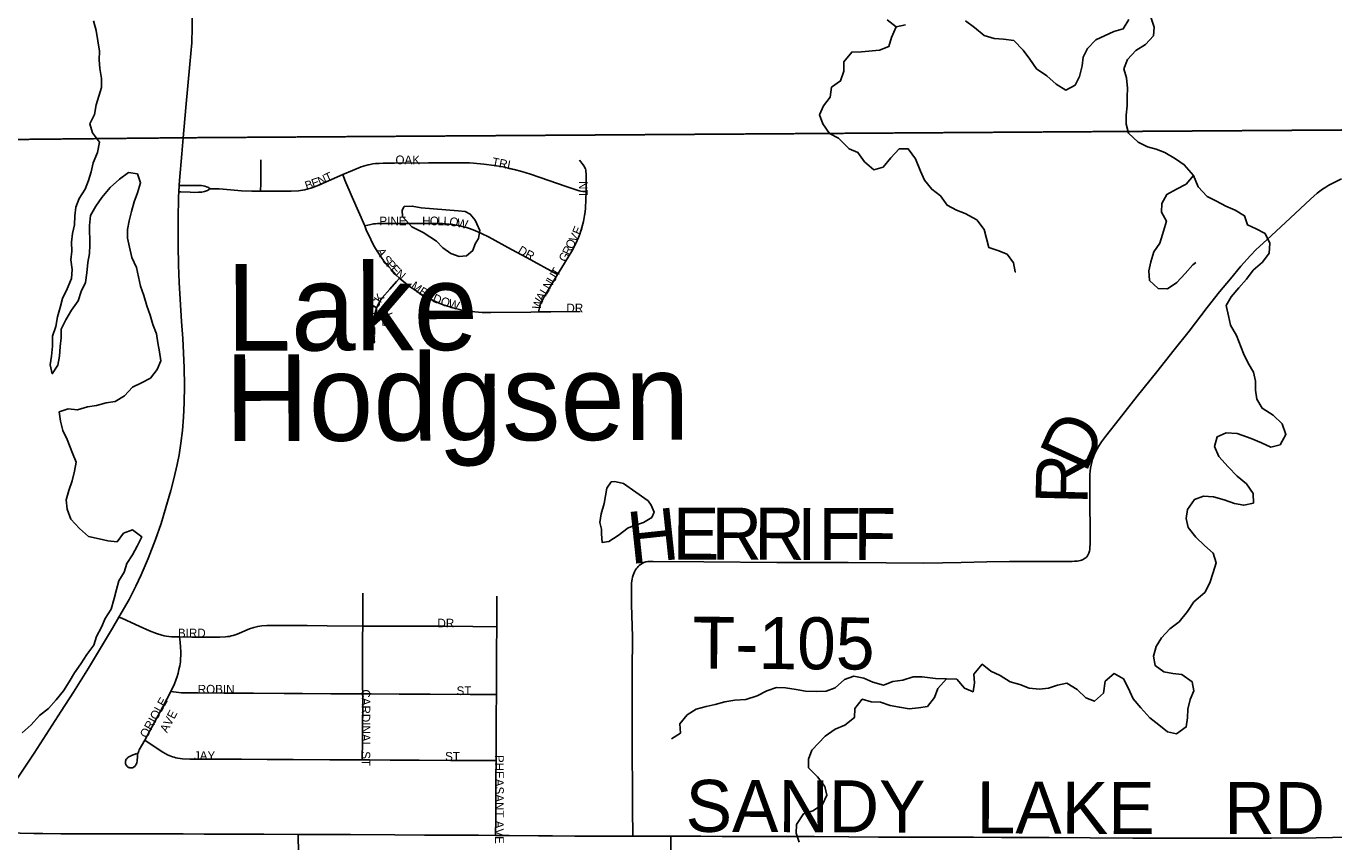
# Model space of a CAD drawing. Header units: feet. Extents: x 2113747 to 2516209, y 960708 to 1356798.
# Tile 95 of 206: x 2302824 to 2310362, y 1140162 to 1144868. Entities that reach past the tile are written whole.
import ezdxf

# ---------------------------------------------------------------- set-up
doc = ezdxf.new("R2010")
doc.units = ezdxf.units.FT
doc.header["$LTSCALE"] = 50
doc.header["$MEASUREMENT"] = 0
doc.linetypes.add('OhDOT_USTN3', pattern=[0.22, 0.165, -0.055])
for name, color, linetype in [('0_Xref', 7, 'Continuous'), ('GM_X_County_Road', 3, 'Continuous'), ('GM_X_County_Road_Text', 3, 'Continuous'), ('GM_X_Major_Lake', 5, 'Continuous'), ('GM_X_Major_Lake_Text', 5, 'Continuous'), ('GM_X_Minor_Lake', 5, 'Continuous'), ('GM_X_Minor_River', 5, 'Continuous'), ('GM_X_Township', 251, 'OhDOT_USTN3'), ('GM_X_Township_Road', 4, 'Continuous'), ('GM_X_Township_Road_Text', 4, 'Continuous'), ('GM_X_Township_Subdivision', 4, 'Continuous'), ('GM_X_Township_Subdivision_Text', 4, 'Continuous')]:
    doc.layers.add(name, color=color, linetype=linetype)
doc.styles.add('Styledgn030', font='dgn030.shx')
doc.styles.add('Styledgn031', font='dgn031.shx')

# ---------------------------------------------------------------- blocks, each defined once
blk = doc.blocks.new('POR')
at = {"layer": 'GM_X_County_Road', "flags": 128}
for points in [[(2303706.5, 1143948.7), (2303708.2, 1143976.5), (2303720.7, 1144131.5), (2303729.1, 1144223.6), (2303745, 1144397.9), (2303768, 1144647.7), (2303778.6, 1144770.8), (2303781.4, 1144859.2), (2303781.3, 1144892.7), (2303780.4, 1144927.8), (2303778.5, 1144971.6), (2303775.4, 1145009.5), (2303764.9, 1145110.5), (2303744.6, 1145273.2), (2303729.3, 1145387), (2303713.6, 1145500.8), (2303690.1, 1145663), (2303669.8, 1145805.8)], [(2303704.3, 1143911.2), (2303706.5, 1143948.7)], [(2303359.1, 1141458.4), (2303372.4, 1141481.4), (2303418.3, 1141560.2), (2303457.2, 1141637.3), (2303487.6, 1141702.7), (2303528.1, 1141796.1), (2303569.4, 1141906.6), (2303602.2, 1141999.3), (2303629.7, 1142090), (2303657.5, 1142189), (2303674.8, 1142255.4), (2303694.2, 1142338.4), (2303705.3, 1142394.5), (2303716.4, 1142462.3), (2303725.4, 1142535.6), (2303731, 1142611.8), (2303735.2, 1142694.8), (2303736.7, 1142793.1), (2303735.3, 1142898.3), (2303726.4, 1143066.4), (2303720.2, 1143163.3), (2303706.5, 1143388.9), (2303702.4, 1143488.6), (2303699.7, 1143601.4), (2303699.7, 1143751.6), (2303702.6, 1143882.4), (2303704.3, 1143911.2)], [(2302612.7, 1140226.7), (2302613.3, 1140251.6), (2302615, 1140264.4), (2302618.8, 1140281.1), (2302624.7, 1140294.2), (2302638.7, 1140321.4), (2302676.9, 1140381.7), (2302747.4, 1140489.3), (2302869.7, 1140674.6), (2303025.5, 1140915), (2303096.4, 1141026.3), (2303182.9, 1141164.9), (2303322.4, 1141395.3), (2303359.1, 1141458.4)], [(2306540.1, 1140194.6), (2306712.4, 1140194.2), (2306835.8, 1140192.8), (2306950.7, 1140192.2), (2307150.6, 1140192.3), (2307255.6, 1140192.3), (2307367.2, 1140192.4), (2307567.2, 1140191.2), (2307737.4, 1140189.2), (2307881.6, 1140189.2), (2308094.8, 1140188.5), (2308285.1, 1140189.6), (2308445.8, 1140187.8), (2308721.4, 1140186.4), (2308957.6, 1140185.2), (2309203.1, 1140183.6), (2309370.1, 1140182.6), (2309622.7, 1140182.7), (2309793.4, 1140183.4), (2310003.4, 1140183.7), (2310259.5, 1140185.3), (2310448.2, 1140188.2)], [(2302612.7, 1140226.7), (2302646.4, 1140221.1), (2302675.5, 1140217.7), (2302700.8, 1140215.4), (2302727.8, 1140214.2), (2302790.1, 1140211.9), (2302868.6, 1140210), (2302920.7, 1140209.3), (2303024.8, 1140208.6), (2303155.4, 1140208.7), (2303276.7, 1140208.7), (2303410.9, 1140208.5), (2303535.5, 1140208.4), (2303729.1, 1140207.6), (2303850.5, 1140206.9), (2303952.2, 1140206.2), (2304194.6, 1140205.5), (2304392.3, 1140204.6)], [(2304392.3, 1140204.6), (2304542.3, 1140204), (2304693.3, 1140203.8), (2304949.2, 1140201.6), (2305119.7, 1140201.2), (2305264.1, 1140200.2), (2305431.4, 1140199.8), (2305529.5, 1140199)], [(2305529.5, 1140199), (2305608.4, 1140198.4), (2305778.1, 1140196.7), (2305857.7, 1140196.3), (2305987.7, 1140195.3), (2306104.4, 1140195.5), (2306230, 1140195.8), (2306320.3, 1140195.4)], [(2306320.3, 1140195.4), (2306407.2, 1140195), (2306540.1, 1140194.6)]]:
    blk.add_lwpolyline(points, dxfattribs=at)
at = {"layer": 'GM_X_Major_Lake', "flags": 128}
for points in [[(2303190.1, 1143717), (2303190.9, 1143606.8), (2303189.3, 1143556.7), (2303179.7, 1143504.6), (2303174.2, 1143444.5), (2303166.6, 1143388.4), (2303141.1, 1143336.1), (2303123.5, 1143283.9), (2303085.9, 1143229.5), (2303052.4, 1143173.2), (2303026.8, 1143118.9), (2303025.2, 1143068.9), (2303019.6, 1143018.8), (2303016, 1142964.6), (2303006.4, 1142912.5), (2302974.9, 1142862.2), (2302962.5, 1142914.2), (2302970.1, 1142964.3), (2302975.6, 1143022.4), (2302975.2, 1143078.5), (2302994.7, 1143134.7), (2303004.3, 1143190.9), (2303019.9, 1143245), (2303033.5, 1143297.2), (2303061, 1143351.5), (2303084.5, 1143411.8), (2303090.1, 1143463.9), (2303081.7, 1143519.9), (2303087.3, 1143570), (2303084.9, 1143622), (2303090.5, 1143672.1), (2303102.1, 1143722.3), (2303103.7, 1143772.4), (2303111.3, 1143822.5), (2303128.9, 1143872.7), (2303164.5, 1143927), (2303184.1, 1143977.2), (2303199.7, 1144027.4), (2303211.3, 1144079.6), (2303234.8, 1144137.8), (2303246.3, 1144198), (2303206, 1144251.8), (2303191.6, 1144303.7), (2303217.1, 1144358), (2303226.7, 1144414.1), (2303257.9, 1144514.5), (2303257.5, 1144564.6), (2303249.1, 1144622.6), (2303244.7, 1144672.6), (2303246.3, 1144722.7), (2303237.8, 1144782.7), (2303227.4, 1144842.7), (2303213, 1144898.6)], [(2302801, 1140790.2), (2302852.6, 1140836.7), (2302900.1, 1140891.1), (2302953.7, 1140931.6), (2302997.3, 1140982), (2303038.9, 1141032.3), (2303072.5, 1141084.7), (2303102, 1141136.9), (2303139.6, 1141189.3), (2303173.2, 1141243.6), (2303214.7, 1141296), (2303230.3, 1141346.2), (2303257.9, 1141400.5), (2303279.5, 1141450.7), (2303315, 1141505.1), (2303330.5, 1141565.3), (2303344.1, 1141617.4), (2303357.7, 1141667.6), (2303389.3, 1141717.9), (2303404.9, 1141768.1), (2303436.5, 1141818.4), (2303464.1, 1141868.7), (2303491.7, 1141920.9), (2303437.4, 1141962.6), (2303385.6, 1141942.2), (2303348, 1141891.8), (2303294, 1141899.4), (2303244, 1141911), (2303183.9, 1141922.6), (2303131.6, 1141970.2), (2303081.2, 1142023.9), (2303060.8, 1142081.9), (2303054.4, 1142135.9), (2303070, 1142188.1), (2303089.5, 1142244.3), (2303103.1, 1142300.5), (2303112.7, 1142352.6), (2303090.3, 1142404.5), (2303059.7, 1142482.4), (2303035.3, 1142534.2), (2303022.9, 1142588.2), (2303014.5, 1142642.2), (2303066.3, 1142660.6), (2303120.3, 1142655.1), (2303178.1, 1142671.5), (2303230, 1142679.9), (2303285.9, 1142694.4), (2303337.8, 1142702.8), (2303391.5, 1142735.2), (2303437.1, 1142785.6), (2303488.8, 1142810.1), (2303540.6, 1142836.5), (2303580.1, 1142886.9), (2303599.8, 1142937.1), (2303593.4, 1142989.1), (2303583, 1143041.1), (2303574.6, 1143093.1), (2303554.2, 1143147), (2303539.8, 1143201), (2303519.4, 1143254.9), (2303502.9, 1143312.8), (2303482.5, 1143366.7), (2303472.1, 1143420.7), (2303459.7, 1143474.7), (2303433.3, 1143532.6), (2303418.9, 1143592.5), (2303408.5, 1143644.5), (2303408.1, 1143694.6), (2303417.7, 1143744.7), (2303431.2, 1143798.9), (2303446.8, 1143853.1), (2303466.4, 1143905.3), (2303483.9, 1143963.5), (2303465.6, 1144015.4), (2303413.5, 1144023.1), (2303361.9, 1143984.6), (2303308.3, 1143936.1), (2303260.8, 1143879.7), (2303225.2, 1143829.4), (2303195.6, 1143775.1), (2303190.1, 1143717)]]:
    blk.add_lwpolyline(points, dxfattribs=at)
at = {"layer": 'GM_X_Minor_Lake'}
for p, q in [((2305313.6, 1143801.3), (2305101.7, 1143819.7)), ((2306409.6, 1142129.5), (2306266.9, 1142228.5))]:
    blk.add_line(p, q, dxfattribs=at)
at = {"layer": 'GM_X_Minor_Lake', "flags": 128}
for points in [[(2305101.7, 1143819.7), (2305049.7, 1143829.3), (2305003.7, 1143826.9), (2304991.9, 1143806.8), (2304994.2, 1143768.8), (2305046.6, 1143709.1), (2305112.8, 1143677.6), (2305189.1, 1143628.1), (2305225.4, 1143588.3), (2305271.6, 1143556.7), (2305319.7, 1143539), (2305361.6, 1143543.3), (2305399.3, 1143573.6), (2305413, 1143611.8), (2305430.8, 1143642), (2305438.4, 1143688.1), (2305422.1, 1143728), (2305412, 1143748), (2305383.7, 1143783.8), (2305355.6, 1143797.6), (2305313.6, 1143801.3)], [(2306266.9, 1142228.5), (2306242.9, 1142234.4), (2306214.9, 1142240.1), (2306196.9, 1142238), (2306171.2, 1142201.8), (2306163.6, 1142157.6), (2306155.9, 1142113.5), (2306138.4, 1142053.3), (2306130.8, 1142005.2), (2306141.1, 1141965.2), (2306141.3, 1141939.2), (2306143.7, 1141889.2), (2306183.6, 1141895.5), (2306237.3, 1141929.9), (2306294.9, 1141974.4), (2306342.7, 1141990.8), (2306382.6, 1142005.1), (2306430.3, 1142033.5), (2306444.1, 1142063.7), (2306427.8, 1142103.6), (2306409.6, 1142129.5)]]:
    blk.add_lwpolyline(points, dxfattribs=at)
at = {"layer": 'GM_X_Minor_River', "flags": 128}
for points in [[(2309307.7, 1144919.2), (2309326.1, 1144861.2), (2309322.5, 1144811.2), (2309276.9, 1144760.7), (2309221.2, 1144726.3), (2309173.6, 1144675.9), (2309152.1, 1144621.6), (2309166.5, 1144569.7), (2309172.9, 1144509.6), (2309171.3, 1144459.6), (2309171.7, 1144407.5), (2309164.1, 1144353.4), (2309164.5, 1144301.3), (2309178.9, 1144249.3), (2309233.3, 1144197.7), (2309287.4, 1144172.1), (2309337.5, 1144158.4), (2309387.6, 1144138.8), (2309449.8, 1144101.2), (2309500, 1144067.6), (2309552.5, 1144005.9), (2309581, 1143940), (2309631.3, 1143884.3), (2309685.5, 1143858.7), (2309739.7, 1143829.1), (2309793.8, 1143805.4), (2309848, 1143773.8), (2309864.4, 1143721.9), (2309914.5, 1143698.2), (2309966.7, 1143670.6), (2309993.1, 1143614.7), (2309989.5, 1143558.6), (2309950, 1143506.2), (2309896.4, 1143459.8), (2309858.8, 1143407.4), (2309815.2, 1143357), (2309769.7, 1143306.6), (2309742.1, 1143256.4), (2309754.5, 1143196.4), (2309766.9, 1143142.4), (2309801.4, 1143082.6), (2309842.1, 1142978.8), (2309868.5, 1142922.9), (2309898.9, 1142871), (2309911.3, 1142819.1), (2309909.7, 1142767), (2309918.1, 1142715), (2309948.5, 1142663.1), (2310012.7, 1142623.6), (2310065, 1142573.9)], [(2307787.1, 1144903.6), (2307839.3, 1144863.9), (2307893.2, 1144874.4)], [(2308238.7, 1144899), (2308291, 1144859.4), (2308347.3, 1144813.7), (2308403.4, 1144796.1), (2308457.3, 1144792.5), (2308517.4, 1144785), (2308571.7, 1144729.3), (2308610.1, 1144677.6), (2308648.5, 1144621.8), (2308706.8, 1144580.2), (2308761.1, 1144532.5), (2308817.3, 1144498.9), (2308871, 1144527.4), (2308896.6, 1144577.6), (2308912.1, 1144637.8), (2308917.8, 1144687.9), (2308941.4, 1144738.2), (2308990.9, 1144788.6), (2309094.5, 1144837.4), (2309148.3, 1144851.9), (2309179.9, 1144906.2)], [(2307839.3, 1144863.9), (2307811.8, 1144801.6), (2307796.2, 1144749.4), (2307742.4, 1144729), (2307638.6, 1144720.2), (2307582.7, 1144717.8), (2307537.1, 1144661.4), (2307537.6, 1144607.3), (2307518, 1144551.1), (2307466.3, 1144514.6), (2307458.8, 1144458.5), (2307421.2, 1144408.1), (2307397.6, 1144355.9), (2307416, 1144304), (2307454.4, 1144248.2), (2307506.6, 1144220.6), (2307569, 1144158.9), (2307619.1, 1144139.3), (2307657.5, 1144085.5), (2307709.8, 1144037.9), (2307763.6, 1144054.3), (2307809.2, 1144108.7), (2307856.7, 1144159.1), (2307908.7, 1144159.5), (2307951.1, 1144101.8), (2307979.6, 1144031.9), (2308002, 1143980), (2308044.4, 1143926.3), (2308094.6, 1143888.6), (2308133, 1143834.8), (2308187.2, 1143805.2), (2308237.3, 1143787.6), (2308303.5, 1143750), (2308345.9, 1143694.3), (2308360.3, 1143642.3), (2308372.7, 1143590.3), (2308424.8, 1143572.7), (2308478.9, 1143553.1), (2308515.2, 1143501.3), (2308525.6, 1143449.3), (2308529.6, 1143449.4)], [(2309552.5, 1144005.9), (2309510.9, 1143955.5), (2309455.2, 1143927), (2309399.4, 1143896.6), (2309369.9, 1143844.3), (2309368.3, 1143794.2), (2309396.6, 1143742.3), (2309375.2, 1143666.1), (2309359.6, 1143615.9), (2309324, 1143565.6), (2309306.5, 1143507.4), (2309294.9, 1143455.2), (2309299.3, 1143401.2), (2309349.7, 1143353.5), (2309403.6, 1143351.9), (2309457.3, 1143388.4), (2309504.9, 1143440.8), (2309548.4, 1143491.2), (2309566.3, 1143503.3)], [(2310065, 1142573.9), (2310085.5, 1142512), (2310052, 1142451.7), (2309998.1, 1142439.2), (2309946, 1142462.9), (2309885.9, 1142488.4), (2309805.7, 1142517.9), (2309741.7, 1142521.4), (2309689.9, 1142499), (2309674.4, 1142442.8), (2309698.8, 1142384.9), (2309753.2, 1142325.2), (2309805.6, 1142271.6), (2309857.9, 1142227.9), (2309896.3, 1142172.1), (2309898.7, 1142116.1), (2309842.9, 1142103.6), (2309788.8, 1142113.2), (2309730.7, 1142134.8), (2309668.6, 1142152.4), (2309610.7, 1142155.9), (2309558.8, 1142137.5), (2309519.3, 1142079.1), (2309511.7, 1142027), (2309522.1, 1141975), (2309566.5, 1141919.3), (2309616.8, 1141871.6), (2309667.1, 1141827.9), (2309683.5, 1141772), (2309666, 1141715.8), (2309646.5, 1141655.6), (2309618.9, 1141601.3), (2309555.4, 1141546.7), (2309517.8, 1141490.4), (2309470.3, 1141431.9), (2309416.7, 1141391.5), (2309369.1, 1141339), (2309337.6, 1141288.7), (2309322, 1141232.5), (2309332.4, 1141178.5), (2309382.6, 1141142.9), (2309434.7, 1141133.3), (2309486.7, 1141127.6), (2309544.9, 1141086.1), (2309555.3, 1141034.1), (2309533.7, 1140983.8), (2309520.2, 1140927.7), (2309518.6, 1140877.6), (2309511, 1140825.4), (2309455.3, 1140785), (2309403.3, 1140796.6), (2309353, 1140836.3), (2309300.7, 1140877.9), (2309250.3, 1140935.6), (2309206, 1140987.3), (2309177.5, 1141051.2), (2309149.1, 1141103.1), (2309095, 1141132.7), (2309043.3, 1141088.2), (2309033.9, 1141020.1), (2308982.3, 1140973.6), (2308932.2, 1140993.3), (2308881.9, 1141040.9), (2308823.6, 1141076.5), (2308769.8, 1141066.1), (2308717.9, 1141047.7), (2308666, 1141043.3), (2308606, 1141048.8), (2308551.9, 1141070.5), (2308495.8, 1141086.1), (2308439.6, 1141121.7), (2308385.5, 1141147.3), (2308335.2, 1141187), (2308287.7, 1141128.5), (2308290.1, 1141078.5), (2308282.5, 1141028.4), (2308232.4, 1141048), (2308188, 1141099.7), (2308130, 1141103.3), (2308078.5, 1141046.8), (2308060.9, 1140994.6), (2308019.3, 1140942.2), (2307967.4, 1140935.8), (2307913.5, 1140929.4), (2307857.5, 1140939), (2307805.5, 1140948.6), (2307749.4, 1140968.2), (2307695.4, 1140969.8), (2307643.3, 1140985.4), (2307601.8, 1140931), (2307598.2, 1140878.9), (2307542.6, 1140834.5), (2307486.8, 1140812), (2307429.2, 1140771.5), (2307352.4, 1140691.6)], [(2308130, 1141103.3), (2308066.1, 1141104.8), (2307990, 1141114.2), (2307938.1, 1141113.8), (2307878.3, 1141095.4), (2307820.4, 1141086.9), (2307766.6, 1141066.5), (2307704.5, 1141084), (2307652.4, 1141105.6), (2307594.4, 1141117.2), (2307540.6, 1141098.8), (2307487, 1141050.3), (2307435.2, 1141031.9), (2307379.2, 1141029.5), (2307317.3, 1141031), (2307263.2, 1141040.6), (2307201.2, 1141050.1), (2307149.2, 1141051.8), (2307093.4, 1141033.3), (2307037.7, 1141004.8), (2306971.9, 1140982.3), (2306910, 1140979.8), (2306852.1, 1140969.4), (2306796.3, 1140954.9), (2306744.4, 1140942.5), (2306686.6, 1140928.1), (2306634.9, 1140895.6), (2306591.3, 1140843.2), (2306595.7, 1140789.2), (2306544, 1140756.8)], [(2307352.4, 1140691.6), (2307334.5, 1140639.5), (2307334.6, 1140589.4), (2307384.8, 1140537.4), (2307428.9, 1140481.4), (2307439, 1140431.3), (2307415.1, 1140377.1), (2307359.2, 1140340.9), (2307305.2, 1140322.8), (2307265.3, 1140262.5), (2307263.4, 1140212.4), (2307279.6, 1140160.4)]]:
    blk.add_lwpolyline(points, dxfattribs=at)
at = {"layer": 'GM_X_Township', "flags": 128}
for points in [[(2298939.3, 1168800.1), (2299326, 1168799.4), (2299914, 1168806.1), (2309530.2, 1168866.9), (2311770.2, 1168874.9), (2313731, 1168875.5), (2318230.4, 1168931.3), (2322514.9, 1168974.5), (2325525.5, 1169000.1), (2325636.8, 1169001.7), (2325683.2, 1169007.8), (2328233.3, 1168990.1), (2328408.4, 1168988.9), (2328446.7, 1160089.8), (2328460.4, 1159751.4), (2328502.4, 1154820.6), (2328524.6, 1151477.9), (2328569.5, 1144727.6), (2328572.1, 1144328), (2328490.7, 1144330), (2323107.8, 1144286.4), (2321217.1, 1144268.8), (2318839.8, 1144267.8), (2315176.1, 1144280.4), (2311712.4, 1144286.1), (2311620.6, 1144271.7), (2311058.7, 1144272.8), (2303719.2, 1144223.6), (2299033.2, 1144175.6), (2299031.8, 1145317.1), (2299047.6, 1152560.7), (2299028.4, 1155427.9), (2298994.5, 1162899.3), (2298977.5, 1164715.2), (2298939.3, 1168800.1)], [(2299033.2, 1144175.6), (2303719.2, 1144223.6), (2311058.7, 1144272.8), (2311620.6, 1144271.7), (2311712.4, 1144286.1), (2315176.1, 1144280.4), (2318839.8, 1144267.8), (2321217.1, 1144268.8), (2323107.8, 1144286.4), (2328490.7, 1144330), (2328572.1, 1144328), (2328612.4, 1142470.2), (2328629.8, 1142400.8), (2328634.8, 1142304), (2328650.6, 1136741.8), (2328653.4, 1134140.7), (2328656.6, 1131227.4), (2328663.4, 1124950.4), (2328669.5, 1119253), (2328670.4, 1118494.7), (2325058.4, 1118507.4), (2321212.4, 1118516.5), (2314609.7, 1118562.6), (2311596.4, 1118575.3), (2308266.6, 1118589), (2305446.6, 1118586.1), (2305354.9, 1118576.7), (2305256.1, 1118586.1), (2302815.3, 1118636.7), (2300973.6, 1118651.1), (2299393.2, 1118653.5), (2299079.5, 1118653.9), (2299075.5, 1121791.7), (2299063, 1131449.1), (2299058.9, 1134619.3), (2299057.9, 1135375.9), (2299057.8, 1135394.5), (2299044.3, 1139886.5), (2299046.1, 1140060.4), (2299047.8, 1140209.6), (2299047.6, 1140749.9), (2299047.5, 1140868.4), (2299033.9, 1144014.5), (2299033.2, 1144175.6)]]:
    blk.add_lwpolyline(points, dxfattribs=at)
at = {"layer": 'GM_X_Township_Road', "flags": 128}
blk.add_lwpolyline([(2306320.3, 1140195.4), (2306320.3, 1140216.7), (2306320.1, 1140334.1), (2306319.9, 1140470.7), (2306317.6, 1140674.6), (2306317.9, 1140799.2), (2306317.4, 1141038.9), (2306318, 1141143.5), (2306318.4, 1141343.8), (2306313.8, 1141530.9), (2306313.7, 1141578.5), (2306313.6, 1141635.3), (2306314.5, 1141654.4), (2306316.1, 1141668.4), (2306317.4, 1141676.7), (2306319.6, 1141688.4), (2306323.4, 1141701.1), (2306326.9, 1141710.3), (2306331.4, 1141720.5), (2306337, 1141730.5), (2306341.3, 1141737.3), (2306345.8, 1141743.3), (2306352.4, 1141750.6), (2306358.7, 1141756.9), (2306365.4, 1141762), (2306374.3, 1141767.7), (2306384.9, 1141773.3), (2306396.5, 1141776.9), (2306408.2, 1141779), (2306423.8, 1141780.1), (2306438.3, 1141779.9), (2306729.7, 1141777.7), (2307151.8, 1141774.4), (2307562, 1141772.9), (2307781.3, 1141771.8), (2307997.9, 1141770.6), (2308214.4, 1141773.9), (2308361, 1141776.5), (2308492.3, 1141779), (2308584.1, 1141780), (2308680.2, 1141780.1), (2308777.5, 1141780.2), (2308853.2, 1141780.1), (2308867.2, 1141780.4), (2308883.1, 1141781.1), (2308891.6, 1141782.5), (2308900, 1141784.4), (2308907.6, 1141787), (2308913.2, 1141789.6), (2308919.7, 1141792.7), (2308925.7, 1141796.6), (2308931.7, 1141801.2), (2308935.9, 1141805.1), (2308942.3, 1141812.9), (2308946.8, 1141820.1), (2308950.7, 1141828.3), (2308953.7, 1141838.5), (2308955.3, 1141849.7), (2308956.2, 1141862.3), (2308956.8, 1141879.5), (2308957.6, 1141901.5), (2308957.3, 1141990.3), (2308956.2, 1142085.5), (2308954.8, 1142187), (2308954.7, 1142223.1), (2308955.2, 1142239), (2308956.2, 1142281.6), (2308957.7, 1142300.5), (2308959.5, 1142317), (2308962.8, 1142335.6), (2308966.5, 1142351.9), (2308971.5, 1142369.7), (2308976.2, 1142382.7), (2308982.2, 1142399.2), (2308990.1, 1142415.4), (2309006.1, 1142443.5), (2309023.4, 1142470.4), (2309045.2, 1142499.7), (2309124.7, 1142599.7), (2309229.2, 1142732.4), (2309341.3, 1142873.3), (2309442.6, 1143000.7), (2309527.7, 1143107.6), (2309632.3, 1143244.1), (2309704, 1143334.9), (2309765.9, 1143409.9), (2309826.4, 1143483.3), (2309880.8, 1143544.3), (2309915.3, 1143579.1), (2309975.3, 1143634.8), (2310110.9, 1143759), (2310227.7, 1143869.6), (2310266.5, 1143904.4), (2310281.7, 1143916.4), (2310297.5, 1143927.9), (2310315.1, 1143938.7), (2310333.7, 1143949.5), (2310406.8, 1143986)], dxfattribs=at)
at = {"layer": 'GM_X_Township_Subdivision', "flags": 128}
for points in [[(2304175.2, 1143916.4), (2304176, 1143962.3), (2304176.3, 1144096.1)], [(2304648.6, 1144011), (2304705.4, 1144035.7), (2304754.3, 1144055.4), (2304768.2, 1144060.3), (2304782.9, 1144064.5), (2304794.7, 1144067.7), (2304807.7, 1144070.3), (2304822.9, 1144072.4), (2304838.6, 1144074.3), (2304858.5, 1144075.9), (2304881.4, 1144076.9), (2304947.3, 1144077.4), (2305144.1, 1144079), (2305252.5, 1144079.6), (2305357.6, 1144078.8), (2305379.6, 1144078.3), (2305403.7, 1144077.1), (2305462.7, 1144071.8), (2305521.4, 1144064.4), (2305573.3, 1144055.4), (2305637.6, 1144041.5), (2305682.2, 1144029.5), (2305732.2, 1144013.1), (2305837.6, 1143976.5), (2305936.6, 1143941.7), (2306011.3, 1143917.3), (2306021.8, 1143915.1), (2306033.1, 1143914.2), (2306051.3, 1143913.8)], [(2306051.3, 1143913.8), (2306052.7, 1143969.2), (2306052.2, 1144006.9), (2306051.8, 1144017.7), (2306050.9, 1144027.7), (2306049.6, 1144036.5), (2306048, 1144044.1), (2306045.4, 1144050.9), (2306042.8, 1144056.2), (2306039.3, 1144062.1), (2306035.7, 1144067.2), (2306013.2, 1144095.1)], [(2304175.2, 1143916.4), (2304352.5, 1143916.2), (2304394.8, 1143918.4), (2304405.5, 1143919.3), (2304417.7, 1143921.1), (2304430.2, 1143923.7), (2304442.4, 1143926.7), (2304464.6, 1143933.2), (2304491.9, 1143942.8), (2304519.1, 1143953.8), (2304648.6, 1144011)], [(2304648.6, 1144011), (2304661.7, 1143980), (2304702.9, 1143881.9), (2304775.4, 1143714.7)], [(2303704.3, 1143911.2), (2303715.8, 1143910.9), (2303770, 1143909.7), (2303794, 1143908.8), (2303816.9, 1143909.1), (2303827, 1143909.5), (2303836.8, 1143910.7), (2303844.6, 1143911.9), (2303852.4, 1143913.8), (2303863, 1143917.3), (2303869.2, 1143919.8), (2303875.2, 1143922.9), (2303879.5, 1143926.1), (2303883, 1143929.8)], [(2303706.5, 1143948.7), (2303716.3, 1143948.8), (2303769.2, 1143949.2), (2303791.9, 1143949), (2303815.9, 1143948.7), (2303824.6, 1143948.4), (2303834.7, 1143947.7), (2303844.4, 1143946.2), (2303853.5, 1143944), (2303864.4, 1143940.6), (2303870.9, 1143938.1), (2303876.3, 1143935.5), (2303880, 1143933.1), (2303883, 1143929.8)], [(2303883, 1143929.8), (2303909, 1143929.8), (2303936.9, 1143928.7), (2303959.1, 1143926.9), (2303981.7, 1143924.7), (2304023.8, 1143920.8), (2304066, 1143918.1), (2304124.6, 1143916.4), (2304175.2, 1143916.4)], [(2305887.8, 1143435.5), (2305912.2, 1143475.4), (2305969.1, 1143570.2), (2305986.6, 1143601.7), (2306000.6, 1143631.4), (2306007.8, 1143648.7), (2306015, 1143668), (2306027.2, 1143705.5), (2306036.1, 1143740.5), (2306042.6, 1143776), (2306045.7, 1143797.1), (2306047.7, 1143818.3), (2306050.6, 1143867.4), (2306051.3, 1143913.8)], [(2304775.4, 1143714.7), (2304811.1, 1143723.9), (2304826.3, 1143726.5), (2304838.5, 1143727.8), (2304849.3, 1143728.3), (2305174.2, 1143729.9), (2305223.1, 1143729), (2305243.5, 1143727.9), (2305263.2, 1143725.9), (2305282.4, 1143723.6), (2305304.1, 1143719.6), (2305324.1, 1143715.3), (2305345.2, 1143709.9), (2305362.2, 1143705.4), (2305379.4, 1143699.7), (2305409.8, 1143688.2), (2305448.6, 1143671.4), (2305489.7, 1143651.6), (2305622.6, 1143579.7), (2305712.2, 1143531.6), (2305887.8, 1143435.5)], [(2304775.4, 1143714.7), (2304784.7, 1143693.3), (2304810.3, 1143636.1), (2304828.6, 1143601), (2304850.5, 1143564), (2304871.1, 1143534), (2304884.5, 1143516.2), (2304899.3, 1143497.4), (2304914.9, 1143478.2), (2304931.1, 1143459.5), (2304955.8, 1143432.8), (2304976.7, 1143413.1)], [(2304829.5, 1143038.3), (2304828.1, 1143111.3), (2304829, 1143163.6), (2304830.4, 1143180.8), (2304832.8, 1143196.1), (2304836.5, 1143213.1), (2304840.5, 1143227.8), (2304844.2, 1143240.6), (2304849.2, 1143252.4), (2304855, 1143265.6), (2304862.2, 1143278.8), (2304868.8, 1143289.7), (2304876.9, 1143300.5), (2304920.1, 1143350.4), (2304959.7, 1143394.3), (2304976.7, 1143413.1)], [(2304976.7, 1143413.1), (2304979.9, 1143410), (2305010.5, 1143384.8), (2305034.3, 1143366.3), (2305058.2, 1143349.4), (2305094, 1143325.7), (2305128.3, 1143305.8), (2305146.9, 1143296.1), (2305166.6, 1143286.4), (2305187.2, 1143277.2), (2305209.1, 1143268.1), (2305228.8, 1143260.7), (2305246.3, 1143254.4), (2305266.3, 1143248.1), (2305284.2, 1143242.9), (2305306.6, 1143237), (2305329.1, 1143231.9), (2305348.1, 1143228), (2305368.1, 1143224.6), (2305389.3, 1143221.7), (2305410.7, 1143219.3), (2305453.5, 1143216.2), (2305502.9, 1143215.4), (2305732.8, 1143217.9), (2305777.9, 1143218.6)], [(2305777.9, 1143218.6), (2305783.2, 1143243), (2305785.8, 1143253.4), (2305789.7, 1143264.9), (2305794, 1143275.5), (2305798.5, 1143285.3), (2305809.8, 1143306.1), (2305887.8, 1143435.5)], [(2305777.9, 1143218.6), (2305847.7, 1143219.7), (2306018.1, 1143222.3)], [(2304764.3, 1141407.2), (2304764.8, 1141499.4), (2304765.5, 1141597)], [(2305536.9, 1141403), (2305537.3, 1141578.4)], [(2303359.1, 1141458.4), (2303374.7, 1141451.5), (2303404.1, 1141438.5), (2303475.6, 1141406), (2303535.5, 1141379.5), (2303575.1, 1141364), (2303606.4, 1141354.5), (2303619.1, 1141351.1), (2303631.3, 1141348.5), (2303646.1, 1141346.7), (2303661.2, 1141345.5), (2303677.3, 1141344.6), (2303694, 1141343.9), (2303707.8, 1141343.8)], [(2303924.4, 1141342.9), (2303940, 1141342.8), (2303972.8, 1141344.3), (2303984.3, 1141345.7), (2303995.5, 1141347.6), (2304006.5, 1141350), (2304017.8, 1141353.1), (2304039.6, 1141360.3), (2304112.2, 1141390.9), (2304137, 1141399.3), (2304159.3, 1141404.6), (2304170.2, 1141406.4), (2304182, 1141407.9), (2304211.5, 1141409.5), (2304277, 1141410.2), (2304349.2, 1141409.8), (2304444.3, 1141409.7), (2304559.2, 1141408.1), (2304764.3, 1141407.2)], [(2304763.9, 1141015.9), (2304763.7, 1141053.8), (2304763.7, 1141150.9), (2304763.8, 1141261.5), (2304763.8, 1141343.1), (2304764.3, 1141407.2)], [(2304764.3, 1141407.2), (2304798.7, 1141407.1), (2304975.8, 1141407.1), (2305116.9, 1141406.9), (2305238.3, 1141406.2), (2305398.9, 1141404.4), (2305536.9, 1141403)], [(2305534.4, 1141012.6), (2305535.8, 1141151.2), (2305535.7, 1141267.5), (2305536.9, 1141403)], [(2303657.7, 1141029), (2303679.2, 1141073.7), (2303687.3, 1141094.1), (2303694.2, 1141115.3), (2303699.9, 1141134.5), (2303705.1, 1141156.6), (2303709, 1141176.6), (2303713, 1141200.4), (2303714.7, 1141220), (2303715.6, 1141237.8), (2303715.7, 1141257.9), (2303714.4, 1141284.5), (2303711.3, 1141313.8), (2303707.8, 1141343.8)], [(2303707.8, 1141343.8), (2303779.3, 1141343.6), (2303821.1, 1141343.6), (2303874.4, 1141343.2), (2303924.4, 1141342.9)], [(2303507.8, 1140747.9), (2303562.1, 1140849.2), (2303611.2, 1140941.7), (2303657.7, 1141029)], [(2303657.7, 1141029), (2303674.2, 1141026.5), (2303689, 1141024.8), (2303718.9, 1141022.5), (2303749.8, 1141021.7), (2303814.1, 1141021.3), (2303964.6, 1141020), (2304134.9, 1141019.1), (2304311.9, 1141018.2), (2304416.8, 1141017.5), (2304580.7, 1141016.3), (2304734.6, 1141016), (2304763.9, 1141015.9)], [(2304761.1, 1140634.8), (2304761.4, 1140658), (2304762.2, 1140723.4), (2304763, 1140800.3), (2304764.2, 1140955.6), (2304763.9, 1141015.9)], [(2304763.9, 1141015.9), (2304813.2, 1141015.9), (2304973.7, 1141014.5), (2305153.9, 1141014.1), (2305383.3, 1141012.4), (2305534.4, 1141012.6)], [(2305532.7, 1140632), (2305533.5, 1140758.7), (2305533.9, 1140893.3), (2305534.4, 1141012.6)], [(2303462.7, 1140671.1), (2303430.4, 1140659.5), (2303424.9, 1140657.2), (2303420, 1140655.1), (2303415, 1140652.2), (2303410.9, 1140649.4), (2303406.7, 1140645.4), (2303403.5, 1140641.6), (2303401, 1140638.1), (2303399.5, 1140634.9), (2303398.2, 1140631.2), (2303397.1, 1140627.6), (2303396.5, 1140623.7), (2303396.4, 1140619.9), (2303396.6, 1140616.3), (2303397.5, 1140612.3), (2303398.7, 1140608.5), (2303400.2, 1140605), (2303402.3, 1140601.8), (2303404.7, 1140598.6), (2303407.4, 1140595.9), (2303410.6, 1140593.6), (2303414.1, 1140591.7), (2303417.6, 1140590.1), (2303421.1, 1140589), (2303425.1, 1140588.5), (2303428.8, 1140588.3), (2303432.9, 1140588.8), (2303436.7, 1140589.7), (2303440.3, 1140590.9), (2303443.8, 1140592.4), (2303446.9, 1140594.7), (2303449.9, 1140597.3), (2303452.5, 1140599.9), (2303454.9, 1140602.8), (2303456.9, 1140606), (2303458.9, 1140610.4), (2303461.1, 1140616.1), (2303462.5, 1140620.6), (2303463.2, 1140626.6), (2303465.4, 1140656.2), (2303466.6, 1140664.2), (2303468.1, 1140671.7), (2303469.4, 1140676.4), (2303471.1, 1140681.3), (2303473.3, 1140686.1), (2303476.2, 1140692), (2303507.8, 1140747.9)], [(2303507.8, 1140747.9), (2303533.7, 1140730.8), (2303612.8, 1140678.8), (2303626, 1140671.1), (2303638.2, 1140664.6), (2303648.4, 1140659.7), (2303658.7, 1140655.7), (2303668.3, 1140652.5), (2303677, 1140649.9), (2303687.5, 1140647.3), (2303699, 1140645.1), (2303711.3, 1140643.1), (2303724.6, 1140641.8), (2303766.8, 1140639.9), (2303838.9, 1140639), (2303967, 1140639.4), (2304065.5, 1140639.2), (2304213.6, 1140637.9), (2304363.4, 1140637.2), (2304574.5, 1140635.8), (2304761.1, 1140634.8)], [(2304761.1, 1140634.8), (2304804.1, 1140634.5), (2304922.3, 1140633.8), (2305090.3, 1140633), (2305270.1, 1140631.8), (2305411.2, 1140632.1), (2305532.7, 1140632)], [(2305529.5, 1140199), (2305530.6, 1140295.7), (2305531.6, 1140408.7), (2305532.4, 1140518.9), (2305532.7, 1140632)], [(2304393.5, 1139698.1), (2304392.3, 1139808.6), (2304393.1, 1139965.5), (2304393.4, 1140094.1), (2304392.3, 1140204.6)], [(2306543.5, 1139272.4), (2306542.6, 1139346.1), (2306542.2, 1139504), (2306542.1, 1139665), (2306541.7, 1139790), (2306541.1, 1139954.1), (2306541.1, 1140090.6), (2306540.1, 1140194.6)]]:
    blk.add_lwpolyline(points, dxfattribs=at)
at = {"layer": 'GM_X_County_Road_Text', "char_height": 300, "attachment_point": 7, "line_spacing_factor": 0.8, "style": 'Styledgn030'}
for s, insert, rotation in [('{\\Fdgn000|c0;\\C256;SANDY}', (2306625.3, 1140215.7), 359.80102), ('{\\Fdgn000|c0;\\C256;LAKE}', (2308302.7, 1140211.3), 359.7516), ('{\\Fdgn000|c0;\\C256;RD}', (2309731.3, 1140206.8), 0.00001)]:
    blk.add_mtext(s, dxfattribs=dict(at, insert=insert, rotation=rotation))
at = {"layer": 'GM_X_Major_Lake_Text', "attachment_point": 7, "line_spacing_factor": 0.8, "style": 'Styledgn031'}
for s, insert, char_height, rotation in [('{\\Fdgn000|c0;\\C256;Lake}', (2303979, 1142988), 500.22, 0.16731), ('{\\Fdgn000|c0;\\C256;Hodgsen}', (2303971.1, 1142322.8), 500.219, 0.16673)]:
    blk.add_mtext(s, dxfattribs=dict(at, insert=insert, char_height=char_height, rotation=rotation))
at = {"layer": 'GM_X_Township_Road_Text', "char_height": 300, "attachment_point": 7, "line_spacing_factor": 0.8, "style": 'Styledgn030'}
for s, insert, rotation in [('{\\Fdgn000|c0;\\C256;D}', (2308931.6, 1142283.7), 65.47826), ('{\\Fdgn000|c0;\\C256;R}', (2308941.8, 1142107.2), 88.64164), ('{\\Fdgn000|c0;\\C256;H}', (2306307.9, 1141763.7), 6.07669), ('{\\Fdgn000|c0;\\C256;E}', (2306551.3, 1141790.6), 359.92286), ('{\\Fdgn000|c0;\\C256;R}', (2306775.5, 1141790.3), 359.83607), ('{\\Fdgn000|c0;\\C256;R}', (2307021.8, 1141789.6), 359.83463), ('{\\Fdgn000|c0;\\C256;I}', (2307268.2, 1141788.9), 359.83607), ('{\\Fdgn000|c0;\\C256;F}', (2307391.4, 1141788.6), 359.8337), ('{\\Fdgn000|c0;\\C256;F}', (2307593.8, 1141788), 359.8337), ('{\\Fdgn000|c0;\\C256;T-105}', (2306665.9, 1141156.6), 359.71997)]:
    blk.add_mtext(s, dxfattribs=dict(at, insert=insert, rotation=rotation))
at = {"layer": 'GM_X_Township_Subdivision_Text', "char_height": 50, "attachment_point": 7, "line_spacing_factor": 0.8, "style": 'Styledgn030'}
for s, insert, rotation in [('{\\Fdgn000|c0;\\C256;OAK}', (2304953, 1144070.4), 0.00001), ('{\\Fdgn000|c0;\\C256;TRL}', (2305506.2, 1144061.6), 349.11729), ('{\\Fdgn000|c0;\\C256;E}', (2304478.8, 1143934), 19.26049), ('{\\Fdgn000|c0;\\C256;N}', (2304517.1, 1143947.6), 23.67841), ('{\\Fdgn000|c0;\\C256;T}', (2304559, 1143966), 25.1655), ('{\\Fdgn000|c0;\\C256;B}', (2304440.5, 1143921.1), 18.56553), ('{\\Fdgn000|c0;\\C256;LN}', (2306060.1, 1143888.3), 90), ('{\\Fdgn000|c0;\\C256;PINE}', (2304860.6, 1143718.4), 0.00001), ('{\\Fdgn000|c0;\\C256;H}', (2305106.9, 1143718.4), 359.8907), ('{\\Fdgn000|c0;\\C256;O}', (2305150.9, 1143718.3), 359.90283), ('{\\Fdgn000|c0;\\C256;L}', (2305194.9, 1143718.2), 359.89071), ('{\\Fdgn000|c0;\\C256;L}', (2305229.2, 1143718.2), 358.11451), ('{\\Fdgn000|c0;\\C256;O}', (2305260.2, 1143717.5), 349.93757), ('{\\Fdgn000|c0;\\C256;W}', (2305303, 1143709.9), 348.95383), ('{\\Fdgn000|c0;\\C256;E}', (2306016, 1143659.9), 67.1303), ('{\\Fdgn000|c0;\\C256;O}', (2305974, 1143576.8), 63.04707), ('{\\Fdgn000|c0;\\C256;V}', (2305994, 1143616.1), 63.05376), ('{\\Fdgn000|c0;\\C256;A}', (2304842.4, 1143573), 295.31396), ('{\\Fdgn000|c0;\\C256;S}', (2304871.3, 1143517.6), 310.33994), ('{\\Fdgn000|c0;\\C256;D}', (2305653.5, 1143560.8), 328.97251), ('{\\Fdgn000|c0;\\C256;R}', (2305695.4, 1143535.9), 332.86488), ('{\\Fdgn000|c0;\\C256;G}', (2305936.1, 1143502.3), 63.05376), ('{\\Fdgn000|c0;\\C256;R}', (2305956, 1143541.5), 63.03314), ('{\\Fdgn000|c0;\\C256;P}', (2304895.4, 1143489.4), 311.85937), ('{\\Fdgn000|c0;\\C256;E}', (2304919.4, 1143462.5), 312.57516), ('{\\Fdgn000|c0;\\C256;N}', (2304948.7, 1143431.3), 318.70001), ('{\\Fdgn000|c0;\\C256;T}', (2305887.9, 1143419.2), 58.84884), ('{\\Fdgn000|c0;\\C256;M}', (2305036.9, 1143358.8), 323.63649), ('{\\Fdgn000|c0;\\C256;N}', (2305842.4, 1143343.9), 58.86715), ('{\\Fdgn000|c0;\\C256;U}', (2305865.1, 1143381.6), 58.84504), ('{\\Fdgn000|c0;\\C256;K}', (2304867.1, 1143266.7), 56.10383), ('{\\Fdgn000|c0;\\C256;E}', (2305083.1, 1143325), 327.21594), ('{\\Fdgn000|c0;\\C256;A}', (2305117.8, 1143303), 331.96445), ('{\\Fdgn000|c0;\\C256;D}', (2305162.3, 1143279.5), 337.07754), ('{\\Fdgn000|c0;\\C256;A}', (2305801.8, 1143276.1), 59.3173), ('{\\Fdgn000|c0;\\C256;L}', (2305824.1, 1143313.8), 58.84884), ('{\\Fdgn000|c0;\\C256;O}', (2304840.2, 1143197.9), 74.03358), ('{\\Fdgn000|c0;\\C256;C}', (2304849.9, 1143234.3), 61.79464), ('{\\Fdgn000|c0;\\C256;O}', (2305208.3, 1143260.4), 341.72845), ('{\\Fdgn000|c0;\\C256;W}', (2305254, 1143245.4), 345.09878), ('{\\Fdgn000|c0;\\C256;W}', (2305786.1, 1143227.6), 71.363), ('{\\Fdgn000|c0;\\C256;DR}', (2305938.6, 1143216.7), 0.00001), ('{\\Fdgn000|c0;\\C256;M}', (2304837.3, 1143118.1), 89.66436), ('{\\Fdgn000|c0;\\C256;L}', (2304837.4, 1143167.9), 83.868), ('{\\Fdgn000|c0;\\C256;D}', (2304926.2, 1143131.3), 86.93897), ('{\\Fdgn000|c0;\\C256;R}', (2304928.2, 1143171.7), 80.01874), ('{\\Fdgn000|c0;\\C256;E}', (2304837.1, 1143082.9), 89.65571), ('{\\Fdgn000|c0;\\C256;H}', (2304836.9, 1143038.9), 89.67209), ('{\\Fdgn000|c0;\\C256;DR}', (2305195, 1141399), 0.00001), ('{\\Fdgn000|c0;\\C256;BIRD}', (2303699, 1141341.8), 0.00001), ('{\\Fdgn000|c0;\\C256;ROBIN}', (2303813.4, 1141016.8), 0.00001), ('{\\Fdgn000|c0;\\C256;ST}', (2305305, 1141008), 0.00001), ('{\\Fdgn000|c0;\\C256;ORIOLE}', (2303520.3, 1140756.4), 60.94662), ('{\\Fdgn000|c0;\\C256;CARDINAL ST}', (2304756.7, 1141041.5), 270), ('{\\Fdgn000|c0;\\C256;AVE}', (2303636.4, 1140787.4), 62.59594), ('{\\Fdgn000|c0;\\C256;JAY}', (2303791.4, 1140634), 0.00001), ('{\\Fdgn000|c0;\\C256;ST}', (2305239, 1140629.6), 0.00001), ('{\\Fdgn000|c0;\\C256;PHEASANT AVE}', (2305526.7, 1140663.1), 270)]:
    blk.add_mtext(s, dxfattribs=dict(at, insert=insert, rotation=rotation))

msp = doc.modelspace()

# ---------------------------------------------------------------- block references
at = {"layer": '0_Xref'}
msp.add_blockref('POR', (0, 0), dxfattribs=at)

doc.saveas('drawing.dxf')
